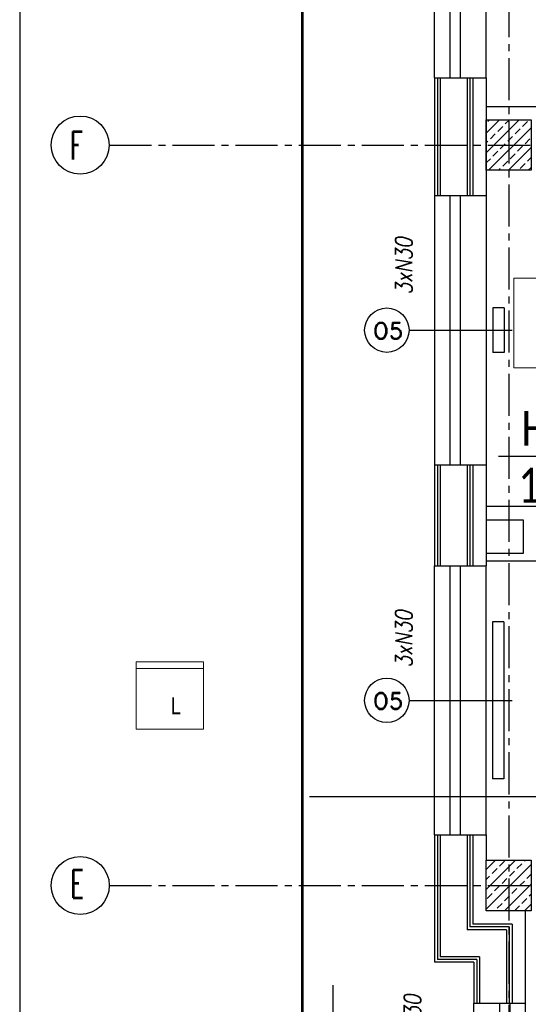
# Model space of a CAD drawing. Header units: millimetres. Extents: x 20447 to 23253, y -8211 to -4238.
# Tile 8 of 22: x 20447 to 20900, y -6231 to -5354. Entities that reach past the tile are written whole.
import ezdxf
from ezdxf.enums import TextEntityAlignment as Align

# ---------------------------------------------------------------- set-up
doc = ezdxf.new("R2010")
doc.units = ezdxf.units.MM
doc.linetypes.add('CENTER2', pattern=[1.125, 0.75, -0.125, 0.125, -0.125])
for name, color, linetype, lineweight in [('__zakres', 10, 'Continuous', 35), ('Wnętrze - Umeblowanie_Nr_pióra__4', 8, 'Continuous', 0), ('ŚCIANY_STARE', 250, 'Continuous', 25)]:
    doc.layers.add(name, color=color, linetype=linetype, lineweight=lineweight)
for name, color, linetype in [('_A_metki', 19, 'Continuous'), ('DOCIEPLENIE', 8, 'Continuous'), ('DRZWIOPIS', 250, 'Continuous'), ('KRESKOWANIE', 250, 'Continuous'), ('ML-grzejniki', 3, 'Continuous'), ('NAZWY_POM_ARCHITEKTURA', 7, 'Continuous'), ('OKNA', 250, 'Continuous'), ('okna wywietrzaki', 250, 'Continuous'), ('OKNA_OPIS', 7, 'Continuous'), ('OSIE', 1, 'CENTER2'), ('SCIANY_ZEWNĘTRZNE', 5, 'Continuous'), ('SLUPY', 250, 'Continuous'), ('TABELKA', 7, 'Continuous'), ('TECHNOLOGIA', 5, 'Continuous'), ('TEKST', 6, 'Continuous')]:
    doc.layers.add(name, color=color, linetype=linetype)
doc.styles.add('MM', font='calibri.ttf', dxfattribs={"width": 0.6, "height": 15})
doc.styles.add('ROMAND', font='romand', dxfattribs={"height": 20})
doc.styles.add('ROMANS', font='ROMANS.shx', dxfattribs={"width": 0.6})
doc.linetypes.add('BATTING', pattern='A,0.0001,-0.1,[134,ltypeshp.shx,S=0.1,R=0,X=-0.1,Y=0],-0.2,[134,ltypeshp.shx,S=0.1,R=180,X=0.1,Y=0],-0.1', length=0.4001)
doc.linetypes.add('OGRODZENIE1', pattern='A,0.25,-0.1,[133,ltypeshp.shx,S=0.1,R=0,X=-0.1,Y=0],-0.1,1', length=1.45)
doc.linetypes.add('ZIGZAG', pattern='A,0.0001,-0.2,[131,ltypeshp.shx,S=0.2,R=0,X=-0.2,Y=0],-0.4,[131,ltypeshp.shx,S=0.2,R=180,X=0.2,Y=0],-0.2', length=0.8001)

# ---------------------------------------------------------------- blocks, each defined once
blk = doc.blocks.new('OKNO_SCIANA_1X1')
for p, q in [((0.5, 1.5), (0.5, -0.5)), ((0, 1), (1, 1)), ((0, 0.7), (1, 0.7)), ((0, 0.5), (1, 0.5)), ((0, 0), (1, 0))]:
    blk.add_line(p, q)
blk = doc.blocks.new('NR_POMIESZCZENIA')
for p, q in [((0, 33.1), (0, -38.5)), ((-92.9, 0), (193.2, 0))]:
    blk.add_line(p, q)
at = {"style": 'ROMAND', "width": 0.9}
blk.add_attdef('205', text='', height=25, dxfattribs=at).set_placement((-10.2, 5.6), align=Align.RIGHT)
at = {"style": 'ROMANS', "width": 0.8}
for tag, p, height in [('SEKRETARIAT', (17.4, 5.6), 17), ('TERAKOTA', (16.1, -24.6), 12.5), ('FARBA', (17.6, -44.3), 12.5), ('SUFIT', (18.1, -63.8), 12.5)]:
    blk.add_attdef(tag, p, '', height=height, dxfattribs=at)
at = {"style": 'ROMANS'}
blk.add_attdef('25.50', text='', height=17, rotation=0.9, dxfattribs=at).set_placement((-10.3, -24.7), align=Align.RIGHT)
blk = doc.blocks.new('*U1666')
at = {"layer": '_A_metki', "color": 1}
for points in [[(50, 21.37), (50, -20)], [(-5.26, 0), (100.46, 0)]]:
    blk.add_lwpolyline(points, dxfattribs=at)
at = {"layer": '_A_metki', "insert": (46.18, -4), "char_height": 12, "width": 19.7618, "attachment_point": 3, "line_spacing_factor": 0.8, "style": 'MM'}
blk.add_mtext('{\\W0.8;m²}', dxfattribs=at)
at = {"layer": '_A_metki', "style": 'MM', "width": 0.8}
for tag, p in [('NAZWA 1', (52, 15)), ('NAZWA 2', (52, 0))]:
    blk.add_attdef(tag, text='', height=12, dxfattribs=at).set_placement(p, align=Align.BOTTOM_LEFT)
for tag, p in [('nr pom.', (48, 0)), ('POW', (24.18, -21.08))]:
    blk.add_attdef(tag, text='', height=12, dxfattribs=at).set_placement(p, align=Align.BOTTOM_RIGHT)
at = {"layer": '_A_metki', "style": 'MM', "oblique": 15, "width": 0.8}
blk.add_attdef('posadzka', text='', height=12, dxfattribs=at).set_placement((52, -4), align=Align.TOP_LEFT)
at = {"layer": '_A_metki', "style": 'MM', "width": 0.8}
blk.add_attdef('POW.', text='', height=12, dxfattribs=at).set_placement((28, -4), align=Align.TOP_RIGHT)

msp = doc.modelspace()

# ---------------------------------------------------------------- hatches: boundary and pattern name
at = {"layer": 'KRESKOWANIE'}
h = msp.add_hatch(dxfattribs=at)
h.set_pattern_fill('BRASS', color=256, scale=50, angle=45, style=0)
h.set_pattern_definition([(45, (20665.042, -7897.261), (-8.838835, 8.838835), []), (45, (20660.622, -7892.842), (-8.838835, 8.838835), [6.25, -3.125])])
h.paths.add_polyline_path([(20882.49, -5465.48), (20902.49, -5465.48), (20902.49, -5442.98), (20882.49, -5442.98)])
h.paths.add_polyline_path([(20882.49, -5442.98), (20862.49, -5442.98), (20862.49, -5465.48), (20882.49, -5465.48)])
h.paths.add_polyline_path([(20882.49, -5465.48), (20862.49, -5465.48), (20862.49, -5487.98), (20882.49, -5487.98)])
h.paths.add_polyline_path([(20902.49, -5465.48), (20882.49, -5465.48), (20882.49, -5487.98), (20902.49, -5487.98)])
h = msp.add_hatch(dxfattribs=at)
h.set_pattern_fill('BRASS', color=256, scale=50, angle=45, style=0)
h.set_pattern_definition([(45, (38061.459, -8976.495), (-8.838835, 8.838835), []), (45, (38057.04, -8972.075), (-8.838835, 8.838835), [6.25, -3.125])])
h.paths.add_polyline_path([(20882.49, -6102.98), (20862.49, -6102.98), (20862.49, -6125.48), (20882.49, -6125.48)])
h.paths.add_polyline_path([(20902.49, -6102.98), (20882.49, -6102.98), (20882.49, -6125.48), (20902.49, -6125.48)])
h.paths.add_polyline_path([(20902.49, -6125.48), (20882.49, -6125.48), (20882.49, -6147.98), (20902.49, -6147.98)])
h.paths.add_polyline_path([(20882.49, -6125.48), (20862.49, -6125.48), (20862.49, -6147.98), (20882.49, -6147.98)])

# ---------------------------------------------------------------- linework, layer by layer
at = {"layer": '__zakres', "linetype": 'OGRODZENIE1', "lineweight": 53, "ltscale": 40}
msp.add_lwpolyline([(20698.56, -4353.95), (21918.66, -4344.36), (21912.49, -5442.98), (22388.86, -5450.14), (22388.86, -5861.98), (22577.49, -5861.98), (22577.49, -6180.18), (22433.49, -6180.18), (22433.49, -6436.34), (22810.16, -6436.34), (22810.16, -7932.09), (20698.56, -7932.09), (20698.56, -4353.95)], dxfattribs=at)
at = {"layer": 'DOCIEPLENIE', "linetype": 'BATTING', "ltscale": 0.2}
for p, q in [((20816.49, -5405.48), (20816.49, -5510.48)), ((20845.39, -5405.48), (20845.39, -5510.48)), ((20850.39, -5405.48), (20850.39, -5510.48)), ((20816.49, -5750.48), (20816.49, -5840.48)), ((20845.39, -5750.48), (20845.39, -5840.48)), ((20845.39, -5750.48), (20845.39, -5840.48)), ((20850.39, -5750.48), (20850.39, -5840.48)), ((20850.39, -5750.48), (20850.39, -5840.48)), ((20816.49, -6080.48), (20816.49, -6193.98)), ((20845.39, -6080.48), (20845.39, -6164.98)), ((20850.39, -6080.48), (20850.39, -6159.98)), ((20885.49, -6159.98), (20850.39, -6159.98)), ((20885.49, -6159.98), (20885.49, -6230.48)), ((20880.49, -6164.98), (20845.39, -6164.98)), ((20880.49, -6164.98), (20880.49, -6230.48)), ((20851.49, -6193.98), (20816.49, -6193.98)), ((20851.39, -6193.98), (20816.49, -6193.98)), ((20851.49, -6193.98), (20851.49, -6230.48))]:
    msp.add_line(p, q, dxfattribs=at)
at = {"layer": 'DOCIEPLENIE', "linetype": 'ZIGZAG', "ltscale": 5}
for p, q in [((20818.89, -5405.48), (20818.89, -5510.48)), ((20847.89, -5405.48), (20847.89, -5510.48)), ((20818.89, -5750.48), (20818.89, -5840.48)), ((20847.89, -5750.48), (20847.89, -5840.48)), ((20847.89, -5750.48), (20847.89, -5840.48)), ((20818.89, -6080.48), (20818.89, -6191.48)), ((20847.89, -6080.48), (20847.89, -6162.48)), ((20882.89, -6162.48), (20847.89, -6162.48)), ((20882.89, -6162.48), (20882.89, -6230.48)), ((20853.99, -6191.48), (20818.89, -6191.48)), ((20853.99, -6191.48), (20853.99, -6230.48))]:
    msp.add_line(p, q, dxfattribs=at)
at = {"layer": 'ML-grzejniki', "ltscale": 50}
for p, q in [((20878.35, -5610.48), (20868.35, -5610.48)), ((20868.35, -5610.48), (20868.35, -5650.48)), ((20878.35, -5610.48), (20868.35, -5610.48)), ((20868.35, -5610.48), (20868.35, -5650.48)), ((20878.35, -5610.48), (20878.35, -5650.48)), ((20878.35, -5610.48), (20878.35, -5650.48)), ((20878.35, -5650.48), (20868.35, -5650.48)), ((20878.35, -5650.48), (20868.35, -5650.48)), ((20878.18, -5890.48), (20868.18, -5890.48)), ((20868.18, -5890.48), (20868.18, -6030.48)), ((20878.18, -5890.48), (20868.18, -5890.48)), ((20868.18, -5890.48), (20868.18, -6030.48)), ((20878.18, -5890.48), (20878.18, -6030.48)), ((20878.18, -5890.48), (20878.18, -6030.48)), ((20878.18, -6030.48), (20868.18, -6030.48)), ((20878.18, -6030.48), (20868.18, -6030.48))]:
    msp.add_line(p, q, dxfattribs=at)
at = {"layer": 'NAZWY_POM_ARCHITEKTURA'}
msp.add_line((20704.81, -6046.06), (20939.93, -6046.06), dxfattribs=at)
at = {"layer": 'OKNA_OPIS', "linetype": 'Continuous'}
for centre in [(20773.85, -5630.48), (20773.85, -5960.48)]:
    msp.add_circle(centre, 19.81, dxfattribs=at)
at = {"layer": 'OSIE', "ltscale": 50}
for p, q in [((20882.49, -4319.3), (20882.49, -8036.57)), ((20882.49, -4319.3), (20882.49, -8036.57)), ((20526.54, -5465.48), (22738.76, -5465.48)), ((20526.54, -6125.49), (22738.76, -6125.48))]:
    msp.add_line(p, q, dxfattribs=at)
at = {"layer": 'SCIANY_ZEWNĘTRZNE'}
for p, q in [((20816.49, -5405.48), (20862.49, -5405.48)), ((20821.49, -5405.48), (20821.49, -5510.48)), ((20862.49, -5405.48), (20862.49, -5510.48)), ((20816.49, -5510.48), (20862.49, -5510.48)), ((20816.49, -5750.48), (20862.49, -5750.48)), ((20821.49, -5750.48), (20821.49, -5840.48)), ((20862.49, -5750.48), (20862.49, -5840.48)), ((20862.49, -5750.48), (20862.49, -5840.48)), ((20816.49, -5840.48), (20862.49, -5840.48)), ((20816.49, -6080.48), (20862.49, -6080.48)), ((20821.39, -6080.48), (20821.39, -6188.98)), ((20862.49, -6080.48), (20862.49, -6102.98)), ((20862.49, -6080.48), (20862.49, -6102.98)), ((20897.49, -6230.48), (20897.49, -6147.98)), ((20856.49, -6188.98), (20821.39, -6188.98)), ((20856.49, -6188.98), (20856.49, -6230.48)), ((20851.49, -6230.48), (20897.49, -6230.48))]:
    msp.add_line(p, q, dxfattribs=at)
at = {"layer": 'SLUPY'}
for points in [[(20862.49, -5442.98), (20902.49, -5442.98), (20902.49, -5487.98), (20862.49, -5487.98)], [(20862.49, -5442.98), (20902.49, -5442.98), (20902.49, -5487.98), (20862.49, -5487.98)], [(20862.49, -6102.98), (20902.49, -6102.98), (20902.49, -6147.98), (20862.49, -6147.98)]]:
    msp.add_lwpolyline(points, close=True, dxfattribs=at)
at = {"layer": 'TABELKA', "ltscale": 25}
msp.add_line((20446.56, -4237.51), (20446.56, -8146.4), dxfattribs=at)
at = {"layer": 'TECHNOLOGIA', "lineweight": 0}
msp.add_lwpolyline([(20887.07, -5584), (20887.07, -5664), (21027.07, -5664), (21027.07, -5584)], close=True, dxfattribs=at)
at = {"layer": 'TEKST'}
for centre in [(20500.48, -5465.48), (20500.52, -6125.49)]:
    msp.add_circle(centre, 25.89, dxfattribs=at)
at = {"layer": 'Wnętrze - Umeblowanie_Nr_pióra__4'}
for p, q in [((20550.39, -5986.11), (20550.39, -5926.11)), ((20610.39, -5926.11), (20550.39, -5926.11)), ((20610.39, -5932.11), (20550.39, -5932.11)), ((20610.39, -5986.11), (20610.39, -5926.11)), ((20550.39, -5986.11), (20610.39, -5986.11))]:
    msp.add_line(p, q, dxfattribs=at)
at = {"layer": 'ŚCIANY_STARE'}
for p, q in [((20862.49, -5430.98), (20908.18, -5430.98)), ((20862.49, -5430.98), (20908.18, -5430.98)), ((20862.49, -5787.48), (21109.49, -5787.48)), ((20862.49, -5799.48), (20895.49, -5799.48)), ((20862.49, -5799.48), (20895.49, -5799.48)), ((20895.49, -5829.48), (20862.49, -5829.48)), ((20895.49, -5829.48), (20862.49, -5829.48)), ((20939.49, -5836.48), (20862.49, -5836.48))]:
    msp.add_line(p, q, dxfattribs=at)
msp.add_lwpolyline([(20895.49, -5799.48), (20895.49, -5829.48), (20862.49, -5829.48)], dxfattribs=at)
msp.add_lwpolyline([(20895.49, -5799.48), (20895.49, -5829.48), (20862.49, -5829.48)], dxfattribs=at)

# ---------------------------------------------------------------- block references
at = {"layer": '_A_metki'}
ref = msp.add_blockref('*U1666', (20887.12, -5742.89), dxfattribs=dict(at, xscale=2.592, yscale=2.592, zscale=2.592))
ref.add_attrib('NAZWA 2', 'socjalny', dxfattribs={"height": 31.104, "style": 'MM', "width": 0.8}).set_placement((21021.9, -5742.89), align=Align.BOTTOM_LEFT)
ref.add_attrib('NAZWA 1', 'Pokój', dxfattribs={"height": 31.104, "style": 'MM', "width": 0.8}).set_placement((21021.9, -5704.01), align=Align.BOTTOM_LEFT)
ref.add_attrib('nr pom.', 'H1/214', dxfattribs={"height": 31.104, "style": 'MM', "width": 0.8}).set_placement((21011.54, -5742.89), align=Align.BOTTOM_RIGHT)
ref.add_attrib('POW.', '10,5', dxfattribs={"height": 31.104, "style": 'MM', "width": 0.8}).set_placement((20959.7, -5753.26), align=Align.TOP_RIGHT)
at = {"layer": 'NAZWY_POM_ARCHITEKTURA'}
ref = msp.add_blockref('NR_POMIESZCZENIA', (20726.02, -6338.16), dxfattribs=dict(at, xscale=0.6400000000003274, yscale=0.6400000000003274, zscale=0.6400000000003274, rotation=90))
ref.add_attrib('205', 'H1/211', dxfattribs={"layer": '0', "height": 16, "rotation": 90, "style": 'ROMAND', "width": 0.9}).set_placement((20722.41, -6344.71), align=Align.RIGHT)
ref.add_attrib('25.50', '13,9', dxfattribs={"layer": '0', "height": 10.88, "rotation": 90.9, "style": 'ROMANS'}).set_placement((20741.86, -6344.77), align=Align.RIGHT)
ref.add_attrib('SEKRETARIAT', 'Pok. dzienny', (20722.41, -6334.94), dxfattribs={"layer": '0', "height": 10.88, "rotation": 90, "style": 'ROMANS', "width": 0.8})
at = {"layer": 'OKNA'}
for p, xscale, yscale, zscale, rotation in [((20862.49, -5405.48), -239.9999999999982, -46, 239.9999999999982, 270.0000000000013), ((20862.66, -5750.48), -239.9999999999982, -46, 239.9999999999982, 270.0000000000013), ((20862.49, -6080.48), -239.9999999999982, -46, 239.9999999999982, 270.0000000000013), ((20851.49, -6380.48), 149.9999999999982, -46.00000000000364, 149.9999999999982, 89.99999999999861)]:
    msp.add_blockref('OKNO_SCIANA_1X1', p, dxfattribs=dict(at, xscale=xscale, yscale=yscale, zscale=zscale, rotation=rotation))

# ---------------------------------------------------------------- texts
at = {"layer": 'DRZWIOPIS', "color": 250, "width": 0.8}
msp.add_text('L', height=15, dxfattribs=at).set_placement((20585.86, -5972.81), align=Align.CENTER)
at = {"layer": 'okna wywietrzaki', "style": 'ROMANS', "oblique": 10, "width": 0.8}
for s, p in [('3xN30', (20788.96, -5598.61)), ('3xN30', (20788.96, -5931.12)), ('2xN30', (20796.74, -6273.63))]:
    msp.add_text(s, height=15, rotation=90, dxfattribs=at).set_placement(p, align=Align.MIDDLE_LEFT)
at = {"layer": 'OKNA_OPIS', "linetype": 'Continuous', "style": 'ROMAND'}
for p in [(20761.52, -5638.54), (20761.52, -5968.54)]:
    msp.add_text('O5', height=15, dxfattribs=at).set_placement(p)
at = {"layer": 'TEKST', "style": 'ROMANS', "width": 0.6}
for s, p in [('F', (20491.28, -5478.48)), ('E', (20491.57, -6136.6))]:
    msp.add_text(s, height=25, dxfattribs=at).set_placement(p)

doc.saveas('drawing.dxf')
